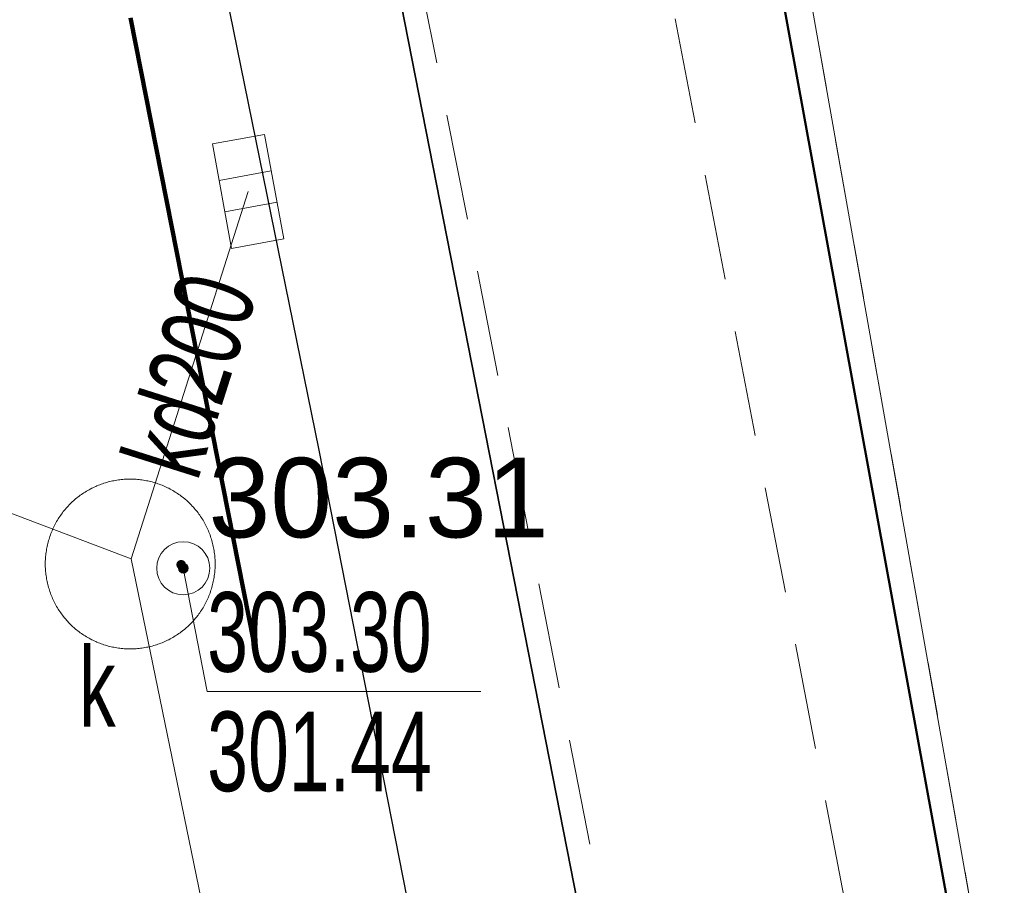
# Model space of a CAD drawing. Header units: metres. Extents: x 6567444 to 13135881, y 5574237 to 11149086.
# Tile 175 of 191: x 6567933.54 to 6567942.81, y 5574546.54 to 5574554.7. Entities that reach past the tile are written whole.
import ezdxf
from ezdxf.enums import TextEntityAlignment as Align

# ---------------------------------------------------------------- set-up
doc = ezdxf.new("R2010")
doc.units = ezdxf.units.M
for name, pattern in [('2.0_1.0', [3, 2, -1]), ('L_0_03', [1, 0.5, -0.5]), ('L_0_04', [1.5, 1, -0.5])]:
    doc.linetypes.add(name, pattern=pattern)
for name, color, linetype, lineweight in [('EGB_DzialkaEwidencyjna', 7, 'Continuous', 18), ('EGB_Klasouzytek', 92, 'Continuous', 18), ('EGB_KonturUzytkuGruntowego', 92, 'Continuous', 18), ('GES_InneUrzadzeniaTowarzyszace', 7, 'Continuous', 18), ('GES_InneUrzadzeniaTowarzyszace_P', 7, 'Continuous', 18), ('GES_PrzewodKanalizacyjny', 36, 'Continuous', 18), ('GES_PrzewodWodociagowy', 5, 'Continuous', 18), ('GES_Rzedna', 7, 'Continuous', 18), ('GES_UrzadzeniaSiecKanalizacyjna_P', 7, 'Continuous', 18), ('GES_UrzadzeniaTowarzyszczaceLiniowe', 7, 'Continuous', 18), ('MP_LINIE_REGULAC', 135, 'Continuous', 40), ('OT_Komunikacja', 7, 'Continuous', 18), ('OTRS', 7, 'Continuous', 13), ('OTRS_O', 7, 'Continuous', 20), ('Z_ZAKRES', 214, 'Continuous', 90)]:
    doc.layers.add(name, color=color, linetype=linetype, lineweight=lineweight)
doc.layers.add('FORMA - Arch 01 - PZT 1 Strefy', color=7, linetype='Continuous')
doc.styles.add('BDOT', font='arial.ttf', dxfattribs={"width": 0.9})
doc.styles.get("Standard").update_dxf_attribs({"font": 'arial.ttf'})
doc.linetypes.add('MPSTO', pattern='A,5,[38,msgB.shx,S=0.1,R=180,X=0,Y=0],5', length=10)
pattern_1 = [(45, (0, 0), (-0.265165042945, 0.265165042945), [])]

# ---------------------------------------------------------------- blocks, each defined once
blk = doc.blocks.new('other_SUPW_O')
at = {"color": 0, "linetype": 'Continuous', "lineweight": 18}
blk.add_circle((0, 0), 0.5, dxfattribs=at)
blk = doc.blocks.new('other_SUPS01_05')
at = {"linetype": 'Continuous', "lineweight": 13}
blk.add_hatch(color=0, dxfattribs=at).paths.add_polyline_path([(0, -0.091, 1), (0, 0.091, 1)])
at = {"color": 0, "linetype": 'Continuous', "lineweight": 13}
blk.add_circle((0, 0), 0.0906, dxfattribs=at)
blk = doc.blocks.new('other_SUKK')
at = {"color": 0, "linetype": 'Continuous', "lineweight": 18, "flags": 128}
blk.add_lwpolyline([(1, 0.5), (1, -0.5), (-1, -0.5), (-1, 0.5), (1, 0.5)], close=True, dxfattribs=at)
for points in [[(-0.3, 0.5), (-0.3, -0.5)], [(0.3, 0.5), (0.3, -0.5)]]:
    blk.add_lwpolyline(points, dxfattribs=at)
blk = doc.blocks.new('OTRS')
at = {"layer": 'OTRS', "color": 0, "lineweight": -3, "const_width": 0.09}
blk.add_lwpolyline([(-0.045, 0, 1), (0.045, 0, 1)], format="xyb", close=True, dxfattribs=at)
at = {"layer": 'OTRS_O', "color": 0, "style": 'BDOT'}
blk.add_attdef('RZEDNA', (0.514, 0.515), '', height=1.5, dxfattribs=at)
blk = doc.blocks.new('_MDCP')
at = {"layer": 'EGB_DzialkaEwidencyjna', "linetype": 'CONTINUOUS', "lineweight": 18}
for p, q in [((6567870.09, 5574563.29), (6567937.22, 5574576.21)), ((6567937.22, 5574576.21), (6567953.2, 5574485.85)), ((6567921.55, 5574569.11), (6567849.51, 5574552.26)), ((6567946.41, 5574443.1), (6567921.55, 5574569.11)), ((6567848.19, 5574557.83), (6567870.09, 5574563.29)), ((6567849.51, 5574552.26), (6567848.19, 5574557.83)), ((6567953.2, 5574485.85), (6567954.34, 5574479.4)), ((6567954.34, 5574479.4), (6567964.63, 5574421.22)), ((6567945.87, 5574426.93), (6567946.41, 5574443.1)), ((6567941.78, 5574411.28), (6567945.87, 5574426.93)), ((6567964.63, 5574421.22), (6567961.98, 5574385.01)), ((6567926.87, 5574389.48), (6567941.78, 5574411.28)), ((6567903.73, 5574376.76), (6567926.87, 5574389.48)), ((6567961.98, 5574385.01), (6567940.38, 5574379.35)), ((6567940.38, 5574379.35), (6567927.03, 5574350.99)), ((6567864.17, 5574367.81), (6567903.73, 5574376.76)), ((6567869.98, 5574345.11), (6567864.17, 5574367.81)), ((6567921.32, 5574359.06), (6567869.98, 5574345.11)), ((6567923.464, 5574348.631), (6567921.32, 5574359.06)), ((6567927.03, 5574350.99), (6567923.464, 5574348.631))]:
    blk.add_line(p, q, dxfattribs=at)
at = {"layer": 'EGB_Klasouzytek', "lineweight": 18}
blk.add_lwpolyline([(6567937.22, 5574576.21), (6567953.2, 5574485.85), (6567954.34, 5574479.4), (6567964.63, 5574421.22), (6567961.98, 5574385.01), (6567940.38, 5574379.35), (6567928.5946, 5574354.3138)], dxfattribs=at)
at = {"layer": 'EGB_KonturUzytkuGruntowego', "linetype": 'L_0_03', "lineweight": 18}
blk.add_lwpolyline([(6567922.9888, 5574350.9425), (6567921.32, 5574359.06), (6567869.98, 5574345.11), (6567864.17, 5574367.81), (6567903.73, 5574376.76), (6567926.87, 5574389.48), (6567941.78, 5574411.28), (6567945.87, 5574426.93), (6567946.41, 5574443.1), (6567921.55, 5574569.11), (6567849.51, 5574552.26), (6567848.19, 5574557.83), (6567870.09, 5574563.29), (6567937.22, 5574576.21), (6567953.2, 5574485.85)], dxfattribs=at)
at = {"layer": 'GES_InneUrzadzeniaTowarzyszace', "color": 36, "linetype": 'Continuous', "lineweight": 18, "flags": 128}
blk.add_lwpolyline([(6567934.594, 5574550.37), (6567934.608, 5574550.37), (6567934.622, 5574550.369), (6567934.636, 5574550.368), (6567934.65, 5574550.367), (6567934.664, 5574550.366), (6567934.677, 5574550.364), (6567934.691, 5574550.362), (6567934.705, 5574550.36), (6567934.719, 5574550.358), (6567934.733, 5574550.355), (6567934.746, 5574550.353), (6567934.76, 5574550.349), (6567934.774, 5574550.346), (6567934.787, 5574550.343), (6567934.801, 5574550.339), (6567934.814, 5574550.335), (6567934.827, 5574550.331), (6567934.84, 5574550.326), (6567934.854, 5574550.322), (6567934.867, 5574550.317), (6567934.88, 5574550.312), (6567934.893, 5574550.306), (6567934.905, 5574550.301), (6567934.918, 5574550.295), (6567934.931, 5574550.289), (6567934.943, 5574550.283), (6567934.956, 5574550.276), (6567934.968, 5574550.27), (6567934.98, 5574550.263), (6567934.992, 5574550.256), (6567935.004, 5574550.248), (6567935.016, 5574550.241), (6567935.027, 5574550.233), (6567935.039, 5574550.225), (6567935.05, 5574550.217), (6567935.061, 5574550.209), (6567935.083, 5574550.192), (6567935.094, 5574550.183), (6567935.115, 5574550.165), (6567935.126, 5574550.155), (6567935.155, 5574550.126), (6567935.165, 5574550.116), (6567935.175, 5574550.105), (6567935.184, 5574550.095), (6567935.193, 5574550.084), (6567935.21, 5574550.063), (6567935.219, 5574550.051), (6567935.227, 5574550.04), (6567935.235, 5574550.029), (6567935.243, 5574550.017), (6567935.251, 5574550.006), (6567935.258, 5574549.994), (6567935.266, 5574549.982), (6567935.273, 5574549.97), (6567935.28, 5574549.958), (6567935.286, 5574549.946), (6567935.293, 5574549.933), (6567935.299, 5574549.921), (6567935.305, 5574549.908), (6567935.311, 5574549.895), (6567935.316, 5574549.883), (6567935.322, 5574549.87), (6567935.327, 5574549.857), (6567935.332, 5574549.844), (6567935.336, 5574549.83), (6567935.341, 5574549.817), (6567935.345, 5574549.804), (6567935.349, 5574549.791), (6567935.353, 5574549.777), (6567935.356, 5574549.764), (6567935.359, 5574549.75), (6567935.363, 5574549.736), (6567935.365, 5574549.723), (6567935.368, 5574549.709), (6567935.37, 5574549.695), (6567935.372, 5574549.681), (6567935.374, 5574549.667), (6567935.376, 5574549.654), (6567935.377, 5574549.64), (6567935.378, 5574549.626), (6567935.379, 5574549.612), (6567935.38, 5574549.598), (6567935.38, 5574549.584), (6567935.38, 5574549.57), (6567935.38, 5574549.556), (6567935.38, 5574549.542), (6567935.379, 5574549.528), (6567935.378, 5574549.514), (6567935.377, 5574549.5), (6567935.376, 5574549.486), (6567935.374, 5574549.473), (6567935.372, 5574549.459), (6567935.37, 5574549.445), (6567935.368, 5574549.431), (6567935.365, 5574549.417), (6567935.363, 5574549.404), (6567935.359, 5574549.39), (6567935.356, 5574549.376), (6567935.353, 5574549.363), (6567935.349, 5574549.349), (6567935.345, 5574549.336), (6567935.341, 5574549.323), (6567935.336, 5574549.31), (6567935.332, 5574549.296), (6567935.327, 5574549.283), (6567935.322, 5574549.27), (6567935.316, 5574549.257), (6567935.311, 5574549.245), (6567935.305, 5574549.232), (6567935.299, 5574549.219), (6567935.293, 5574549.207), (6567935.286, 5574549.194), (6567935.28, 5574549.182), (6567935.273, 5574549.17), (6567935.266, 5574549.158), (6567935.258, 5574549.146), (6567935.251, 5574549.134), (6567935.243, 5574549.123), (6567935.235, 5574549.111), (6567935.227, 5574549.1), (6567935.219, 5574549.089), (6567935.202, 5574549.067), (6567935.193, 5574549.056), (6567935.175, 5574549.035), (6567935.155, 5574549.014), (6567935.126, 5574548.985), (6567935.105, 5574548.966), (6567935.094, 5574548.957), (6567935.073, 5574548.94), (6567935.061, 5574548.931), (6567935.05, 5574548.923), (6567935.039, 5574548.915), (6567935.027, 5574548.907), (6567935.016, 5574548.899), (6567935.004, 5574548.892), (6567934.992, 5574548.884), (6567934.98, 5574548.877), (6567934.968, 5574548.87), (6567934.956, 5574548.864), (6567934.943, 5574548.857), (6567934.931, 5574548.851), (6567934.918, 5574548.845), (6567934.905, 5574548.839), (6567934.893, 5574548.834), (6567934.88, 5574548.828), (6567934.867, 5574548.823), (6567934.854, 5574548.818), (6567934.84, 5574548.814), (6567934.827, 5574548.809), (6567934.814, 5574548.805), (6567934.801, 5574548.801), (6567934.787, 5574548.797), (6567934.774, 5574548.794), (6567934.76, 5574548.791), (6567934.746, 5574548.787), (6567934.733, 5574548.785), (6567934.719, 5574548.782), (6567934.705, 5574548.78), (6567934.691, 5574548.778), (6567934.677, 5574548.776), (6567934.664, 5574548.774), (6567934.65, 5574548.773), (6567934.636, 5574548.772), (6567934.622, 5574548.771), (6567934.608, 5574548.77), (6567934.594, 5574548.77), (6567934.58, 5574548.77), (6567934.566, 5574548.77), (6567934.552, 5574548.77), (6567934.538, 5574548.771), (6567934.524, 5574548.772), (6567934.51, 5574548.773), (6567934.496, 5574548.774), (6567934.483, 5574548.776), (6567934.469, 5574548.778), (6567934.455, 5574548.78), (6567934.441, 5574548.782), (6567934.427, 5574548.785), (6567934.414, 5574548.787), (6567934.4, 5574548.791), (6567934.386, 5574548.794), (6567934.373, 5574548.797), (6567934.359, 5574548.801), (6567934.346, 5574548.805), (6567934.333, 5574548.809), (6567934.32, 5574548.814), (6567934.306, 5574548.818), (6567934.293, 5574548.823), (6567934.28, 5574548.828), (6567934.267, 5574548.834), (6567934.255, 5574548.839), (6567934.242, 5574548.845), (6567934.229, 5574548.851), (6567934.217, 5574548.857), (6567934.204, 5574548.864), (6567934.192, 5574548.87), (6567934.18, 5574548.877), (6567934.168, 5574548.884), (6567934.156, 5574548.892), (6567934.144, 5574548.899), (6567934.133, 5574548.907), (6567934.121, 5574548.915), (6567934.11, 5574548.923), (6567934.099, 5574548.931), (6567934.087, 5574548.94), (6567934.077, 5574548.948), (6567934.066, 5574548.957), (6567934.055, 5574548.966), (6567934.034, 5574548.985), (6567934.005, 5574549.014), (6567933.985, 5574549.035), (6567933.967, 5574549.056), (6567933.958, 5574549.067), (6567933.941, 5574549.089), (6567933.933, 5574549.1), (6567933.925, 5574549.111), (6567933.917, 5574549.123), (6567933.909, 5574549.134), (6567933.902, 5574549.146), (6567933.894, 5574549.158), (6567933.887, 5574549.17), (6567933.88, 5574549.182), (6567933.874, 5574549.194), (6567933.867, 5574549.207), (6567933.861, 5574549.219), (6567933.855, 5574549.232), (6567933.849, 5574549.245), (6567933.844, 5574549.257), (6567933.838, 5574549.27), (6567933.833, 5574549.283), (6567933.828, 5574549.296), (6567933.824, 5574549.31), (6567933.819, 5574549.323), (6567933.815, 5574549.336), (6567933.811, 5574549.349), (6567933.807, 5574549.363), (6567933.804, 5574549.376), (6567933.801, 5574549.39), (6567933.797, 5574549.404), (6567933.795, 5574549.417), (6567933.792, 5574549.431), (6567933.79, 5574549.445), (6567933.788, 5574549.459), (6567933.786, 5574549.473), (6567933.784, 5574549.486), (6567933.783, 5574549.5), (6567933.782, 5574549.514), (6567933.781, 5574549.528), (6567933.78, 5574549.542), (6567933.78, 5574549.556), (6567933.78, 5574549.57), (6567933.78, 5574549.584), (6567933.78, 5574549.598), (6567933.781, 5574549.612), (6567933.782, 5574549.626), (6567933.783, 5574549.64), (6567933.784, 5574549.654), (6567933.786, 5574549.667), (6567933.788, 5574549.681), (6567933.79, 5574549.695), (6567933.792, 5574549.709), (6567933.795, 5574549.723), (6567933.797, 5574549.736), (6567933.801, 5574549.75), (6567933.804, 5574549.764), (6567933.807, 5574549.777), (6567933.811, 5574549.791), (6567933.815, 5574549.804), (6567933.819, 5574549.817), (6567933.824, 5574549.83), (6567933.828, 5574549.844), (6567933.833, 5574549.857), (6567933.838, 5574549.87), (6567933.844, 5574549.883), (6567933.849, 5574549.895), (6567933.855, 5574549.908), (6567933.861, 5574549.921), (6567933.867, 5574549.933), (6567933.874, 5574549.946), (6567933.88, 5574549.958), (6567933.887, 5574549.97), (6567933.894, 5574549.982), (6567933.902, 5574549.994), (6567933.909, 5574550.006), (6567933.917, 5574550.017), (6567933.925, 5574550.029), (6567933.933, 5574550.04), (6567933.941, 5574550.051), (6567933.95, 5574550.063), (6567933.967, 5574550.084), (6567933.976, 5574550.095), (6567933.985, 5574550.105), (6567933.995, 5574550.116), (6567934.005, 5574550.126), (6567934.034, 5574550.155), (6567934.045, 5574550.165), (6567934.066, 5574550.183), (6567934.077, 5574550.192), (6567934.087, 5574550.2), (6567934.099, 5574550.209), (6567934.11, 5574550.217), (6567934.121, 5574550.225), (6567934.133, 5574550.233), (6567934.144, 5574550.241), (6567934.156, 5574550.248), (6567934.168, 5574550.256), (6567934.18, 5574550.263), (6567934.192, 5574550.27), (6567934.204, 5574550.276), (6567934.217, 5574550.283), (6567934.229, 5574550.289), (6567934.242, 5574550.295), (6567934.255, 5574550.301), (6567934.267, 5574550.306), (6567934.28, 5574550.312), (6567934.293, 5574550.317), (6567934.306, 5574550.322), (6567934.32, 5574550.326), (6567934.333, 5574550.331), (6567934.346, 5574550.335), (6567934.359, 5574550.339), (6567934.373, 5574550.343), (6567934.386, 5574550.346), (6567934.4, 5574550.349), (6567934.414, 5574550.353), (6567934.427, 5574550.355), (6567934.441, 5574550.358), (6567934.455, 5574550.36), (6567934.469, 5574550.362), (6567934.483, 5574550.364), (6567934.496, 5574550.366), (6567934.51, 5574550.367), (6567934.524, 5574550.368), (6567934.538, 5574550.369), (6567934.552, 5574550.37), (6567934.566, 5574550.37), (6567934.58, 5574550.37)], close=True, dxfattribs=at)
at = {"layer": 'GES_PrzewodKanalizacyjny', "color": 36, "linetype": 'Continuous', "lineweight": 18, "flags": 128}
for points in [[(6567935.69, 5574553.08), (6567934.59, 5574549.62)], [(6567929.34, 5574551.61), (6567934.59, 5574549.62)], [(6567939.65, 5574525.01), (6567934.59, 5574549.62)]]:
    blk.add_lwpolyline(points, dxfattribs=at)
at = {"layer": 'GES_PrzewodWodociagowy', "color": 5, "linetype": 'Continuous', "lineweight": 18, "flags": 128}
blk.add_lwpolyline([(6567948.28, 5574498.02), (6567947.06, 5574504.26), (6567933.88, 5574571.42), (6567933.75, 5574572.16), (6567933.69, 5574572.61)], dxfattribs=at)
at = {"layer": 'GES_Rzedna', "color": 7, "linetype": 'Continuous', "lineweight": 13, "flags": 128}
blk.add_lwpolyline([(6567937.8831, 5574548.3675), (6567935.305, 5574548.3675), (6567935.08, 5574549.53)], dxfattribs=at)
at = {"layer": 'GES_UrzadzeniaTowarzyszczaceLiniowe', "color": 7, "linetype": 'Continuous', "lineweight": 35, "flags": 128}
blk.add_lwpolyline([(6567947.06, 5574504.26), (6567933.88, 5574571.42)], dxfattribs=at)
at = {"layer": 'MP_LINIE_REGULAC', "linetype": 'MPSTO', "flags": 128}
blk.add_lwpolyline([(6567944.1021, 5574577.5554), (6567936.85, 5574576.14), (6567953.4077, 5574485.4151), (6567960.5261, 5574486.8245)], dxfattribs=at)
at = {"layer": 'MP_LINIE_REGULAC', "linetype": 'Continuous'}
blk.add_lwpolyline([(6567960.5261, 5574486.8245), (6567953.4077, 5574485.4151), (6567936.85, 5574576.14)], dxfattribs=at)
at = {"layer": 'OT_Komunikacja', "color": 7, "linetype": 'Continuous', "lineweight": 25, "flags": 128}
blk.add_lwpolyline([(6567936.068, 5574579.252), (6567935.057, 5574577.956), (6567934.068, 5574576.226), (6567933.236, 5574573.791), (6567932.764, 5574571.191), (6567932.756, 5574569.563), (6567933.063, 5574567.551), (6567933.71, 5574564.114), (6567934.815, 5574558.216), (6567936.358, 5574550.643), (6567938.407, 5574540.21), (6567942.057, 5574521.84), (6567943.316, 5574515.523), (6567944.512, 5574509.474), (6567945.446, 5574504.726), (6567945.949, 5574502.072), (6567947.25, 5574495.506), (6567948.058, 5574491.426), (6567948.891, 5574487.158), (6567952.865, 5574468.02), (6567953.982, 5574463.046)], dxfattribs=at)
at = {"layer": 'OT_Komunikacja', "color": 7, "linetype": 'L_0_04', "lineweight": 18, "flags": 128}
blk.add_lwpolyline([(6567932.764, 5574571.191), (6567933.236, 5574573.791), (6567934.068, 5574576.226), (6567935.057, 5574577.956), (6567936.068, 5574579.252), (6567937.41, 5574577.176), (6567937.165, 5574576.599), (6567935.94, 5574574.207), (6567937.598, 5574565.706), (6567949.198, 5574505.377), (6567949.626, 5574503.011), (6567950.592, 5574497.882), (6567953.228, 5574484.471), (6567950.887, 5574485.819), (6567934.801, 5574567.894), (6567933.063, 5574567.551), (6567932.756, 5574569.563)], close=True, dxfattribs=at)
at = {"layer": 'Z_ZAKRES', "linetype": '2.0_1.0', "lineweight": 140, "ltscale": 3}
blk.add_lwpolyline([(6567820.4066, 5574555.7194), (6567847.2319, 5574561.9971), (6567929.3564, 5574581.2058), (6567956.4427, 5574443.9114), (6567955.8272, 5574425.4811), (6567951.0155, 5574407.0696), (6567933.7775, 5574381.8658), (6567907.3117, 5574367.3176), (6567855.7392, 5574355.6499), (6567852.5819, 5574378.7472), (6567848.1054, 5574411.5719), (6567841.6932, 5574438.9942), (6567818.9458, 5574517.2526)], close=True, dxfattribs=at)
at = {"layer": 'GES_InneUrzadzeniaTowarzyszace_P', "linetype": 'Continuous', "xscale": 0.5, "yscale": 0.5, "zscale": 0.5}
blk.add_blockref('other_SUPW_O', (6567935.08, 5574549.53), dxfattribs=at)
at = {"layer": 'GES_Rzedna', "color": 36, "linetype": 'Continuous', "xscale": 0.5, "yscale": 0.5, "zscale": 0.5}
blk.add_blockref('other_SUPS01_05', (6567935.08, 5574549.53), dxfattribs=at)
at = {"layer": 'GES_UrzadzeniaSiecKanalizacyjna_P', "color": 36, "linetype": 'Continuous', "xscale": 0.5, "yscale": 0.5, "zscale": 0.5, "rotation": 280.4076377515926}
blk.add_blockref('other_SUKK', (6567935.69, 5574553.08), dxfattribs=at)
at = {"layer": 'OTRS', "xscale": 0.5, "yscale": 0.5, "zscale": 0.5}
blk.add_blockref('OTRS', (6567935.06, 5574549.563, 303.313), dxfattribs=at).add_auto_attribs({'RZEDNA': '303.31'})
at = {"layer": 'GES_InneUrzadzeniaTowarzyszace_P', "color": 7, "lineweight": 15, "width": 0.66}
blk.add_text('k', height=0.75, dxfattribs=at).set_placement((6567934.0971, 5574548.7873), align=Align.TOP_LEFT)
at = {"layer": 'GES_PrzewodKanalizacyjny', "color": 36, "lineweight": 15, "width": 0.66}
blk.add_text('kd200', height=0.75, rotation=-287.6, dxfattribs=at).set_placement((6567935.14, 5574551.35), align=Align.MIDDLE_CENTER)
at = {"layer": 'GES_Rzedna', "color": 36, "lineweight": 15, "width": 0.66}
for s, p in [('303.30', (6567935.305, 5574549.305)), ('301.44', (6567935.305, 5574548.18))]:
    blk.add_text(s, height=0.75, rotation=-360, dxfattribs=at).set_placement(p, align=Align.TOP_LEFT)
blk = doc.blocks.new('PR1183 Chorzów Metalowców V09_TT')
at = {"layer": 'FORMA - Arch 01 - PZT 1 Strefy', "linetype": 'Continuous', "lineweight": 0, "true_color": 0x577933}
h = blk.add_hatch(dxfattribs=at)
h.set_pattern_fill('ANSI31', color=77, scale=3, style=0)
h.set_pattern_definition(pattern_1)
h.paths.add_polyline_path([(6567829, 5574517.24), (6567842.3979, 5574471.1185), (6567844.1651, 5574471.6318), (6567846.9307, 5574462.1115), (6567846.9671, 5574484.4721), (6567835.7357, 5574536.73), (6567846.6423, 5574539.0741), (6567844.8637, 5574547.3496), (6567918.5713, 5574563.191), (6567935.6055, 5574483.9335), (6567930.9751, 5574476.7679), (6567931.2272, 5574475.5947), (6567933.5702, 5574476.0982, 0.216609), (6567938.8837, 5574480.0852), (6567921.55, 5574567.86), (6567849.2666, 5574550.953), (6567830.11, 5574546.47)])
blk = doc.blocks.new('GE.I.6640.1.468.2024_MDCP_dodatkowe pomiary_12.03.2026')
at = {"layer": 'EGB_DzialkaEwidencyjna', "linetype": 'CONTINUOUS', "lineweight": 18}
for p, q in [((6567870.09, 5574563.29), (6567937.22, 5574576.21)), ((6567937.22, 5574576.21), (6567953.2, 5574485.85)), ((6567921.55, 5574569.11), (6567849.51, 5574552.26)), ((6567946.41, 5574443.1), (6567921.55, 5574569.11)), ((6567848.19, 5574557.83), (6567870.09, 5574563.29)), ((6567849.51, 5574552.26), (6567848.19, 5574557.83)), ((6567953.2, 5574485.85), (6567954.34, 5574479.4)), ((6567954.34, 5574479.4), (6567964.63, 5574421.22)), ((6567945.87, 5574426.93), (6567946.41, 5574443.1)), ((6567941.78, 5574411.28), (6567945.87, 5574426.93)), ((6567964.63, 5574421.22), (6567961.98, 5574385.01)), ((6567926.87, 5574389.48), (6567941.78, 5574411.28)), ((6567903.73, 5574376.76), (6567926.87, 5574389.48)), ((6567961.98, 5574385.01), (6567940.38, 5574379.35)), ((6567940.38, 5574379.35), (6567927.03, 5574350.99)), ((6567864.17, 5574367.81), (6567903.73, 5574376.76)), ((6567869.98, 5574345.11), (6567864.17, 5574367.81)), ((6567921.32, 5574359.06), (6567869.98, 5574345.11)), ((6567923.464, 5574348.631), (6567921.32, 5574359.06)), ((6567927.03, 5574350.99), (6567923.464, 5574348.631))]:
    blk.add_line(p, q, dxfattribs=at)
at = {"layer": 'EGB_Klasouzytek', "lineweight": 18}
blk.add_lwpolyline([(6567937.22, 5574576.21), (6567953.2, 5574485.85), (6567954.34, 5574479.4), (6567964.63, 5574421.22), (6567961.98, 5574385.01), (6567940.38, 5574379.35), (6567928.5946, 5574354.3138)], dxfattribs=at)
at = {"layer": 'EGB_KonturUzytkuGruntowego', "linetype": 'L_0_03', "lineweight": 18}
blk.add_lwpolyline([(6567922.9888, 5574350.9425), (6567921.32, 5574359.06), (6567869.98, 5574345.11), (6567864.17, 5574367.81), (6567903.73, 5574376.76), (6567926.87, 5574389.48), (6567941.78, 5574411.28), (6567945.87, 5574426.93), (6567946.41, 5574443.1), (6567921.55, 5574569.11), (6567849.51, 5574552.26), (6567848.19, 5574557.83), (6567870.09, 5574563.29), (6567937.22, 5574576.21), (6567953.2, 5574485.85)], dxfattribs=at)
at = {"layer": 'GES_InneUrzadzeniaTowarzyszace', "color": 36, "linetype": 'Continuous', "lineweight": 18, "flags": 128}
blk.add_lwpolyline([(6567934.594, 5574550.37), (6567934.608, 5574550.37), (6567934.622, 5574550.369), (6567934.636, 5574550.368), (6567934.65, 5574550.367), (6567934.664, 5574550.366), (6567934.677, 5574550.364), (6567934.691, 5574550.362), (6567934.705, 5574550.36), (6567934.719, 5574550.358), (6567934.733, 5574550.355), (6567934.746, 5574550.353), (6567934.76, 5574550.349), (6567934.774, 5574550.346), (6567934.787, 5574550.343), (6567934.801, 5574550.339), (6567934.814, 5574550.335), (6567934.827, 5574550.331), (6567934.84, 5574550.326), (6567934.854, 5574550.322), (6567934.867, 5574550.317), (6567934.88, 5574550.312), (6567934.893, 5574550.306), (6567934.905, 5574550.301), (6567934.918, 5574550.295), (6567934.931, 5574550.289), (6567934.943, 5574550.283), (6567934.956, 5574550.276), (6567934.968, 5574550.27), (6567934.98, 5574550.263), (6567934.992, 5574550.256), (6567935.004, 5574550.248), (6567935.016, 5574550.241), (6567935.027, 5574550.233), (6567935.039, 5574550.225), (6567935.05, 5574550.217), (6567935.061, 5574550.209), (6567935.083, 5574550.192), (6567935.094, 5574550.183), (6567935.115, 5574550.165), (6567935.126, 5574550.155), (6567935.155, 5574550.126), (6567935.165, 5574550.116), (6567935.175, 5574550.105), (6567935.184, 5574550.095), (6567935.193, 5574550.084), (6567935.21, 5574550.063), (6567935.219, 5574550.051), (6567935.227, 5574550.04), (6567935.235, 5574550.029), (6567935.243, 5574550.017), (6567935.251, 5574550.006), (6567935.258, 5574549.994), (6567935.266, 5574549.982), (6567935.273, 5574549.97), (6567935.28, 5574549.958), (6567935.286, 5574549.946), (6567935.293, 5574549.933), (6567935.299, 5574549.921), (6567935.305, 5574549.908), (6567935.311, 5574549.895), (6567935.316, 5574549.883), (6567935.322, 5574549.87), (6567935.327, 5574549.857), (6567935.332, 5574549.844), (6567935.336, 5574549.83), (6567935.341, 5574549.817), (6567935.345, 5574549.804), (6567935.349, 5574549.791), (6567935.353, 5574549.777), (6567935.356, 5574549.764), (6567935.359, 5574549.75), (6567935.363, 5574549.736), (6567935.365, 5574549.723), (6567935.368, 5574549.709), (6567935.37, 5574549.695), (6567935.372, 5574549.681), (6567935.374, 5574549.667), (6567935.376, 5574549.654), (6567935.377, 5574549.64), (6567935.378, 5574549.626), (6567935.379, 5574549.612), (6567935.38, 5574549.598), (6567935.38, 5574549.584), (6567935.38, 5574549.57), (6567935.38, 5574549.556), (6567935.38, 5574549.542), (6567935.379, 5574549.528), (6567935.378, 5574549.514), (6567935.377, 5574549.5), (6567935.376, 5574549.486), (6567935.374, 5574549.473), (6567935.372, 5574549.459), (6567935.37, 5574549.445), (6567935.368, 5574549.431), (6567935.365, 5574549.417), (6567935.363, 5574549.404), (6567935.359, 5574549.39), (6567935.356, 5574549.376), (6567935.353, 5574549.363), (6567935.349, 5574549.349), (6567935.345, 5574549.336), (6567935.341, 5574549.323), (6567935.336, 5574549.31), (6567935.332, 5574549.296), (6567935.327, 5574549.283), (6567935.322, 5574549.27), (6567935.316, 5574549.257), (6567935.311, 5574549.245), (6567935.305, 5574549.232), (6567935.299, 5574549.219), (6567935.293, 5574549.207), (6567935.286, 5574549.194), (6567935.28, 5574549.182), (6567935.273, 5574549.17), (6567935.266, 5574549.158), (6567935.258, 5574549.146), (6567935.251, 5574549.134), (6567935.243, 5574549.123), (6567935.235, 5574549.111), (6567935.227, 5574549.1), (6567935.219, 5574549.089), (6567935.202, 5574549.067), (6567935.193, 5574549.056), (6567935.175, 5574549.035), (6567935.155, 5574549.014), (6567935.126, 5574548.985), (6567935.105, 5574548.966), (6567935.094, 5574548.957), (6567935.073, 5574548.94), (6567935.061, 5574548.931), (6567935.05, 5574548.923), (6567935.039, 5574548.915), (6567935.027, 5574548.907), (6567935.016, 5574548.899), (6567935.004, 5574548.892), (6567934.992, 5574548.884), (6567934.98, 5574548.877), (6567934.968, 5574548.87), (6567934.956, 5574548.864), (6567934.943, 5574548.857), (6567934.931, 5574548.851), (6567934.918, 5574548.845), (6567934.905, 5574548.839), (6567934.893, 5574548.834), (6567934.88, 5574548.828), (6567934.867, 5574548.823), (6567934.854, 5574548.818), (6567934.84, 5574548.814), (6567934.827, 5574548.809), (6567934.814, 5574548.805), (6567934.801, 5574548.801), (6567934.787, 5574548.797), (6567934.774, 5574548.794), (6567934.76, 5574548.791), (6567934.746, 5574548.787), (6567934.733, 5574548.785), (6567934.719, 5574548.782), (6567934.705, 5574548.78), (6567934.691, 5574548.778), (6567934.677, 5574548.776), (6567934.664, 5574548.774), (6567934.65, 5574548.773), (6567934.636, 5574548.772), (6567934.622, 5574548.771), (6567934.608, 5574548.77), (6567934.594, 5574548.77), (6567934.58, 5574548.77), (6567934.566, 5574548.77), (6567934.552, 5574548.77), (6567934.538, 5574548.771), (6567934.524, 5574548.772), (6567934.51, 5574548.773), (6567934.496, 5574548.774), (6567934.483, 5574548.776), (6567934.469, 5574548.778), (6567934.455, 5574548.78), (6567934.441, 5574548.782), (6567934.427, 5574548.785), (6567934.414, 5574548.787), (6567934.4, 5574548.791), (6567934.386, 5574548.794), (6567934.373, 5574548.797), (6567934.359, 5574548.801), (6567934.346, 5574548.805), (6567934.333, 5574548.809), (6567934.32, 5574548.814), (6567934.306, 5574548.818), (6567934.293, 5574548.823), (6567934.28, 5574548.828), (6567934.267, 5574548.834), (6567934.255, 5574548.839), (6567934.242, 5574548.845), (6567934.229, 5574548.851), (6567934.217, 5574548.857), (6567934.204, 5574548.864), (6567934.192, 5574548.87), (6567934.18, 5574548.877), (6567934.168, 5574548.884), (6567934.156, 5574548.892), (6567934.144, 5574548.899), (6567934.133, 5574548.907), (6567934.121, 5574548.915), (6567934.11, 5574548.923), (6567934.099, 5574548.931), (6567934.087, 5574548.94), (6567934.077, 5574548.948), (6567934.066, 5574548.957), (6567934.055, 5574548.966), (6567934.034, 5574548.985), (6567934.005, 5574549.014), (6567933.985, 5574549.035), (6567933.967, 5574549.056), (6567933.958, 5574549.067), (6567933.941, 5574549.089), (6567933.933, 5574549.1), (6567933.925, 5574549.111), (6567933.917, 5574549.123), (6567933.909, 5574549.134), (6567933.902, 5574549.146), (6567933.894, 5574549.158), (6567933.887, 5574549.17), (6567933.88, 5574549.182), (6567933.874, 5574549.194), (6567933.867, 5574549.207), (6567933.861, 5574549.219), (6567933.855, 5574549.232), (6567933.849, 5574549.245), (6567933.844, 5574549.257), (6567933.838, 5574549.27), (6567933.833, 5574549.283), (6567933.828, 5574549.296), (6567933.824, 5574549.31), (6567933.819, 5574549.323), (6567933.815, 5574549.336), (6567933.811, 5574549.349), (6567933.807, 5574549.363), (6567933.804, 5574549.376), (6567933.801, 5574549.39), (6567933.797, 5574549.404), (6567933.795, 5574549.417), (6567933.792, 5574549.431), (6567933.79, 5574549.445), (6567933.788, 5574549.459), (6567933.786, 5574549.473), (6567933.784, 5574549.486), (6567933.783, 5574549.5), (6567933.782, 5574549.514), (6567933.781, 5574549.528), (6567933.78, 5574549.542), (6567933.78, 5574549.556), (6567933.78, 5574549.57), (6567933.78, 5574549.584), (6567933.78, 5574549.598), (6567933.781, 5574549.612), (6567933.782, 5574549.626), (6567933.783, 5574549.64), (6567933.784, 5574549.654), (6567933.786, 5574549.667), (6567933.788, 5574549.681), (6567933.79, 5574549.695), (6567933.792, 5574549.709), (6567933.795, 5574549.723), (6567933.797, 5574549.736), (6567933.801, 5574549.75), (6567933.804, 5574549.764), (6567933.807, 5574549.777), (6567933.811, 5574549.791), (6567933.815, 5574549.804), (6567933.819, 5574549.817), (6567933.824, 5574549.83), (6567933.828, 5574549.844), (6567933.833, 5574549.857), (6567933.838, 5574549.87), (6567933.844, 5574549.883), (6567933.849, 5574549.895), (6567933.855, 5574549.908), (6567933.861, 5574549.921), (6567933.867, 5574549.933), (6567933.874, 5574549.946), (6567933.88, 5574549.958), (6567933.887, 5574549.97), (6567933.894, 5574549.982), (6567933.902, 5574549.994), (6567933.909, 5574550.006), (6567933.917, 5574550.017), (6567933.925, 5574550.029), (6567933.933, 5574550.04), (6567933.941, 5574550.051), (6567933.95, 5574550.063), (6567933.967, 5574550.084), (6567933.976, 5574550.095), (6567933.985, 5574550.105), (6567933.995, 5574550.116), (6567934.005, 5574550.126), (6567934.034, 5574550.155), (6567934.045, 5574550.165), (6567934.066, 5574550.183), (6567934.077, 5574550.192), (6567934.087, 5574550.2), (6567934.099, 5574550.209), (6567934.11, 5574550.217), (6567934.121, 5574550.225), (6567934.133, 5574550.233), (6567934.144, 5574550.241), (6567934.156, 5574550.248), (6567934.168, 5574550.256), (6567934.18, 5574550.263), (6567934.192, 5574550.27), (6567934.204, 5574550.276), (6567934.217, 5574550.283), (6567934.229, 5574550.289), (6567934.242, 5574550.295), (6567934.255, 5574550.301), (6567934.267, 5574550.306), (6567934.28, 5574550.312), (6567934.293, 5574550.317), (6567934.306, 5574550.322), (6567934.32, 5574550.326), (6567934.333, 5574550.331), (6567934.346, 5574550.335), (6567934.359, 5574550.339), (6567934.373, 5574550.343), (6567934.386, 5574550.346), (6567934.4, 5574550.349), (6567934.414, 5574550.353), (6567934.427, 5574550.355), (6567934.441, 5574550.358), (6567934.455, 5574550.36), (6567934.469, 5574550.362), (6567934.483, 5574550.364), (6567934.496, 5574550.366), (6567934.51, 5574550.367), (6567934.524, 5574550.368), (6567934.538, 5574550.369), (6567934.552, 5574550.37), (6567934.566, 5574550.37), (6567934.58, 5574550.37)], close=True, dxfattribs=at)
at = {"layer": 'GES_PrzewodKanalizacyjny', "color": 36, "linetype": 'Continuous', "lineweight": 18, "flags": 128}
for points in [[(6567935.69, 5574553.08), (6567934.59, 5574549.62)], [(6567929.34, 5574551.61), (6567934.59, 5574549.62)], [(6567939.65, 5574525.01), (6567934.59, 5574549.62)]]:
    blk.add_lwpolyline(points, dxfattribs=at)
at = {"layer": 'GES_PrzewodWodociagowy', "color": 5, "linetype": 'Continuous', "lineweight": 18, "flags": 128}
blk.add_lwpolyline([(6567948.28, 5574498.02), (6567947.06, 5574504.26), (6567933.88, 5574571.42), (6567933.75, 5574572.16), (6567933.69, 5574572.61)], dxfattribs=at)
at = {"layer": 'GES_Rzedna', "color": 7, "linetype": 'Continuous', "lineweight": 13, "flags": 128}
blk.add_lwpolyline([(6567937.8831, 5574548.3675), (6567935.305, 5574548.3675), (6567935.08, 5574549.53)], dxfattribs=at)
at = {"layer": 'GES_UrzadzeniaTowarzyszczaceLiniowe', "color": 7, "linetype": 'Continuous', "lineweight": 35, "flags": 128}
blk.add_lwpolyline([(6567947.06, 5574504.26), (6567933.88, 5574571.42)], dxfattribs=at)
at = {"layer": 'MP_LINIE_REGULAC', "linetype": 'MPSTO', "flags": 128}
blk.add_lwpolyline([(6567944.1021, 5574577.5554), (6567936.85, 5574576.14), (6567953.4077, 5574485.4151), (6567960.5261, 5574486.8245)], dxfattribs=at)
at = {"layer": 'MP_LINIE_REGULAC', "linetype": 'Continuous'}
blk.add_lwpolyline([(6567960.5261, 5574486.8245), (6567953.4077, 5574485.4151), (6567936.85, 5574576.14)], dxfattribs=at)
at = {"layer": 'OT_Komunikacja', "color": 7, "linetype": 'Continuous', "lineweight": 25, "flags": 128}
blk.add_lwpolyline([(6567936.068, 5574579.252), (6567935.057, 5574577.956), (6567934.068, 5574576.226), (6567933.236, 5574573.791), (6567932.764, 5574571.191), (6567932.756, 5574569.563), (6567933.063, 5574567.551), (6567933.71, 5574564.114), (6567934.815, 5574558.216), (6567936.358, 5574550.643), (6567938.407, 5574540.21), (6567942.057, 5574521.84), (6567943.316, 5574515.523), (6567944.512, 5574509.474), (6567945.446, 5574504.726), (6567945.949, 5574502.072), (6567947.25, 5574495.506), (6567948.058, 5574491.426), (6567948.891, 5574487.158), (6567952.865, 5574468.02), (6567953.982, 5574463.046)], dxfattribs=at)
at = {"layer": 'OT_Komunikacja', "color": 7, "linetype": 'L_0_04', "lineweight": 18, "flags": 128}
blk.add_lwpolyline([(6567932.764, 5574571.191), (6567933.236, 5574573.791), (6567934.068, 5574576.226), (6567935.057, 5574577.956), (6567936.068, 5574579.252), (6567937.41, 5574577.176), (6567937.165, 5574576.599), (6567935.94, 5574574.207), (6567937.598, 5574565.706), (6567949.198, 5574505.377), (6567949.626, 5574503.011), (6567950.592, 5574497.882), (6567953.228, 5574484.471), (6567950.887, 5574485.819), (6567934.801, 5574567.894), (6567933.063, 5574567.551), (6567932.756, 5574569.563)], close=True, dxfattribs=at)
at = {"layer": 'Z_ZAKRES', "linetype": '2.0_1.0', "lineweight": 140, "ltscale": 3}
blk.add_lwpolyline([(6567820.4066, 5574555.7194), (6567847.2319, 5574561.9971), (6567929.3564, 5574581.2058), (6567956.4427, 5574443.9114), (6567955.8272, 5574425.4811), (6567951.0155, 5574407.0696), (6567933.7775, 5574381.8658), (6567907.3117, 5574367.3176), (6567855.7392, 5574355.6499), (6567852.5819, 5574378.7472), (6567848.1054, 5574411.5719), (6567841.6932, 5574438.9942), (6567818.9458, 5574517.2526)], close=True, dxfattribs=at)
at = {"layer": 'GES_InneUrzadzeniaTowarzyszace_P', "linetype": 'Continuous', "xscale": 0.5, "yscale": 0.5, "zscale": 0.5}
blk.add_blockref('other_SUPW_O', (6567935.08, 5574549.53), dxfattribs=at)
at = {"layer": 'GES_Rzedna', "color": 36, "linetype": 'Continuous', "xscale": 0.5, "yscale": 0.5, "zscale": 0.5}
blk.add_blockref('other_SUPS01_05', (6567935.08, 5574549.53), dxfattribs=at)
at = {"layer": 'GES_UrzadzeniaSiecKanalizacyjna_P', "color": 36, "linetype": 'Continuous', "xscale": 0.5, "yscale": 0.5, "zscale": 0.5, "rotation": 280.4076377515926}
blk.add_blockref('other_SUKK', (6567935.69, 5574553.08), dxfattribs=at)
at = {"layer": 'OTRS', "xscale": 0.5, "yscale": 0.5, "zscale": 0.5}
blk.add_blockref('OTRS', (6567935.06, 5574549.563, 303.313), dxfattribs=at).add_auto_attribs({'RZEDNA': '303.31'})
at = {"layer": 'GES_InneUrzadzeniaTowarzyszace_P', "color": 7, "lineweight": 15, "width": 0.66}
blk.add_text('k', height=0.75, dxfattribs=at).set_placement((6567934.0971, 5574548.7873), align=Align.TOP_LEFT)
at = {"layer": 'GES_PrzewodKanalizacyjny', "color": 36, "lineweight": 15, "width": 0.66}
blk.add_text('kd200', height=0.75, rotation=-287.6, dxfattribs=at).set_placement((6567935.14, 5574551.35), align=Align.MIDDLE_CENTER)
at = {"layer": 'GES_Rzedna', "color": 36, "lineweight": 15, "width": 0.66}
for s, p in [('303.30', (6567935.305, 5574549.305)), ('301.44', (6567935.305, 5574548.18))]:
    blk.add_text(s, height=0.75, rotation=-360, dxfattribs=at).set_placement(p, align=Align.TOP_LEFT)

msp = doc.modelspace()

# ---------------------------------------------------------------- block references
at = {"layer": 'Defpoints'}
msp.add_blockref('GE.I.6640.1.468.2024_MDCP_dodatkowe pomiary_12.03.2026', (0, 0), dxfattribs=at)

# ---------------------------------------------------------------- next in the draw order: block references
msp.add_blockref('PR1183 Chorzów Metalowców V09_TT', (0, 1.2501))

# ---------------------------------------------------------------- next in the draw order: block references
msp.add_blockref('_MDCP', (0, 0))

# ---------------------------------------------------------------- next in the draw order: hatches: boundary and pattern name
at = {"layer": 'FORMA - Arch 01 - PZT 1 Strefy', "linetype": 'Continuous', "lineweight": 0, "true_color": 0x577933}
h = msp.add_hatch(dxfattribs=at)
h.set_pattern_fill('ANSI31', color=77, scale=3, style=0)
h.set_pattern_definition(pattern_1)
h.paths.add_polyline_path([(6567829, 5574517.24), (6567842.3979, 5574471.1185), (6567844.1651, 5574471.6318), (6567846.9307, 5574462.1115), (6567846.9671, 5574484.4721), (6567835.7357, 5574536.73), (6567846.6423, 5574539.0741), (6567844.8637, 5574547.3496), (6567918.5713, 5574563.191), (6567935.6055, 5574483.9335), (6567930.9751, 5574476.7679), (6567931.2272, 5574475.5947), (6567933.5702, 5574476.0982, 0.216609), (6567938.8837, 5574480.0852), (6567921.55, 5574567.86), (6567849.2666, 5574550.953), (6567830.11, 5574546.47)])

doc.saveas('drawing.dxf')
